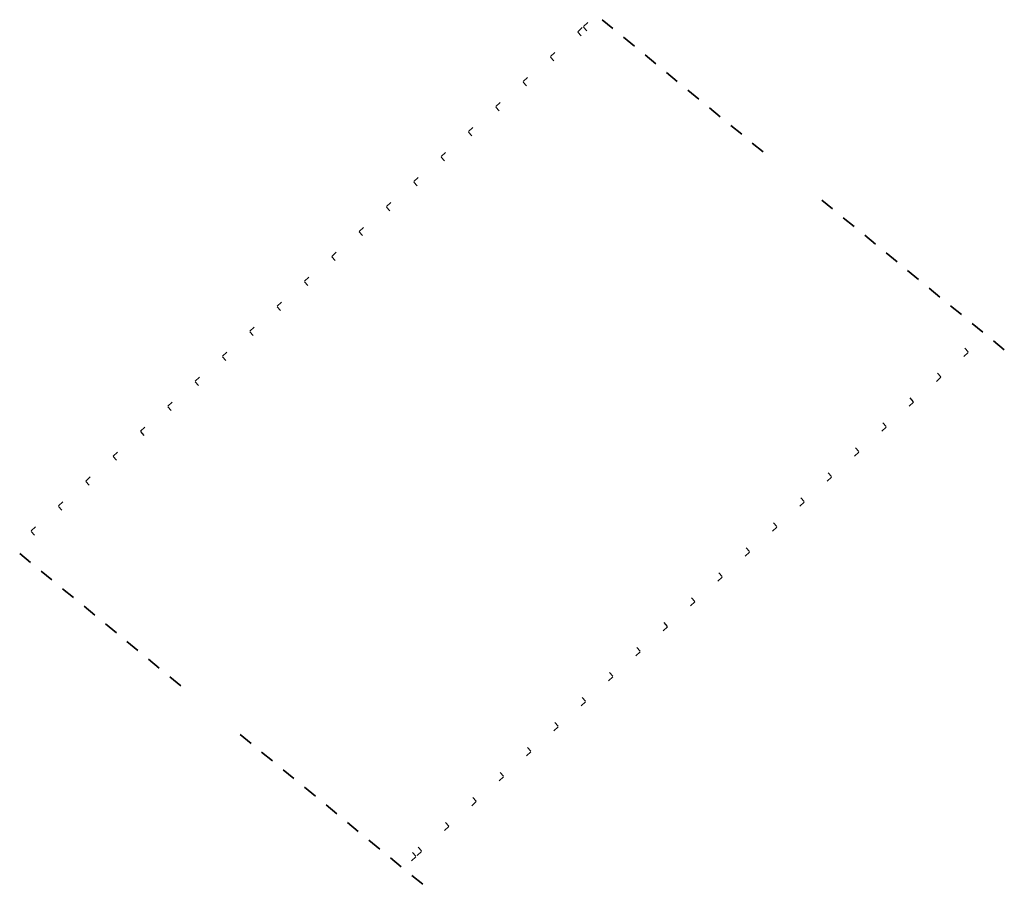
# Model space of a CAD drawing. Header units: millimetres. Extents: x 246656967 to 246692431, y 479239013 to 479270135.
import ezdxf

# ---------------------------------------------------------------- set-up
doc = ezdxf.new("R2010")
doc.units = ezdxf.units.MM
doc.layers.add('N-CO-BC-BETONVORM-G', color=50, linetype='Continuous', lineweight=25)
doc.layers.add('N-CO-BC-BETONVORM-G-1', color=50, linetype='Continuous', lineweight=35)

# ---------------------------------------------------------------- blocks, each defined once
blk = doc.blocks.new('16_15_SF_Stootplaat - sf_stootplaat_5m-1553627-_3D_')
at = {"layer": 'N-CO-BC-BETONVORM-G-1'}
blk.add_line((0, 252.6142066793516), (0, -252.6142066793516), dxfattribs=at)
blk = doc.blocks.new('71_13_GM-ADPT_GeleideRail_Enkel - 600 _Beton verankerd_-1591429-_3D_')
at = {"layer": 'N-CO-BC-BETONVORM-G'}
for p, q in [((-21006.51409342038, -19361.83633574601, 3940.225693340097), (-21221.51409343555, -19361.83633574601, 3940.225693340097)), ((-20991.51409344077, -19346.83633573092, 3940.225693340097), (-20991.51409344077, -19166.83633576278, 3940.225693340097))]:
    blk.add_line(p, q, dxfattribs=at)
blk = doc.blocks.new('71_13_GM-ADPT_GeleideRail_Enkel - 600 _Beton verankerd_-1591432-_3D_')
at = {"layer": 'N-CO-BC-BETONVORM-G'}
for p, q in [((-21536.52333316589, -19361.83633574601, 3945.187236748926), (-21751.52333318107, -19361.83633574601, 3945.187236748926)), ((-21521.52333318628, -19346.83633573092, 3945.187236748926), (-21521.52333318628, -19166.83633576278, 3945.187236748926))]:
    blk.add_line(p, q, dxfattribs=at)
blk = doc.blocks.new('71_13_GM-ADPT_GeleideRail_Enkel - 600 _Beton verankerd_-1591435-_3D_')
at = {"layer": 'N-CO-BC-BETONVORM-G'}
for p, q in [((-21050.33086465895, -19361.83633574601, 3940.635872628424), (-21265.33086467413, -19361.83633574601, 3940.635872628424)), ((-21035.33086464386, -19346.83633573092, 3940.635872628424), (-21035.33086464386, -19166.83633576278, 3940.635872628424))]:
    blk.add_line(p, q, dxfattribs=at)
blk = doc.blocks.new('71_13_GM-ADPT_GeleideRail_Enkel - 600 _Beton verankerd_-1591669-_3D_')
at = {"layer": 'N-CO-BC-BETONVORM-G'}
for p, q in [((-21074.71437770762, -19486.83633577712, 3567.076053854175), (-21289.71437768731, -19486.83633577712, 3567.076053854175)), ((-21059.71437769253, -19471.83633576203, 3567.076053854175), (-21059.71437769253, -19291.83633572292, 3567.076053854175))]:
    blk.add_line(p, q, dxfattribs=at)
blk = doc.blocks.new('71_13_GM-ADPT_GeleideRail_Enkel - 600 _Beton verankerd_-1591672-_3D_')
at = {"layer": 'N-CO-BC-BETONVORM-G'}
for p, q in [((-21604.72804198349, -19486.83633577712, 3562.420368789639), (-21819.72804196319, -19486.83633577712, 3562.420368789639)), ((-21589.7280419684, -19471.83633576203, 3562.420368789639), (-21589.7280419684, -19291.83633572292, 3562.420368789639))]:
    blk.add_line(p, q, dxfattribs=at)
blk = doc.blocks.new('71_13_GM-ADPT_GeleideRail_Enkel - 600 _Beton verankerd_-1591675-_3D_')
at = {"layer": 'N-CO-BC-BETONVORM-G'}
for p, q in [((-21118.36973273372, -19486.83633577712, 3566.692581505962), (-21333.3697327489, -19486.83633577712, 3566.692581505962)), ((-21103.36973275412, -19471.83633576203, 3566.692581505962), (-21103.36973275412, -19291.83633572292, 3566.692581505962))]:
    blk.add_line(p, q, dxfattribs=at)

msp = doc.modelspace()

# ---------------------------------------------------------------- block references
at = {"layer": 'N-CO-BC-BETONVORM-G'}
for name, p, rotation in [('71_13_GM-ADPT_GeleideRail_Enkel - 600 _Beton verankerd_-1591669-_3D_', (246674843.363665, 479241287.9274691, 16582.87743469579), 222.3864214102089), ('71_13_GM-ADPT_GeleideRail_Enkel - 600 _Beton verankerd_-1591672-_3D_', (246674250.3037962, 479240746.6470759, 16589.93048318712), 222.3864214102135), ('71_13_GM-ADPT_GeleideRail_Enkel - 600 _Beton verankerd_-1591672-_3D_', (246673265.7678192, 479239848.0699698, 16601.63921674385), 222.3864214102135), ('71_13_GM-ADPT_GeleideRail_Enkel - 600 _Beton verankerd_-1591672-_3D_', (246672281.2318422, 479238949.4928637, 16613.34795029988), 222.3864214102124), ('71_13_GM-ADPT_GeleideRail_Enkel - 600 _Beton verankerd_-1591672-_3D_', (246671296.6958653, 479238050.9157575, 16625.05668385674), 222.3864214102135), ('71_13_GM-ADPT_GeleideRail_Enkel - 600 _Beton verankerd_-1591672-_3D_', (246670312.1598884, 479237152.3386514, 16636.7654174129), 222.3864214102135), ('71_13_GM-ADPT_GeleideRail_Enkel - 600 _Beton verankerd_-1591672-_3D_', (246669327.6239114, 479236253.7615452, 16648.47415096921), 222.3864214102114), ('71_13_GM-ADPT_GeleideRail_Enkel - 600 _Beton verankerd_-1591672-_3D_', (246668343.0879344, 479235355.1844392, 16660.18288452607), 222.3864214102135), ('71_13_GM-ADPT_GeleideRail_Enkel - 600 _Beton verankerd_-1591672-_3D_', (246667358.5519575, 479234456.6073331, 16671.89161808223), 222.3864214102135), ('71_13_GM-ADPT_GeleideRail_Enkel - 600 _Beton verankerd_-1591672-_3D_', (246666374.0159805, 479233558.0302269, 16683.60035163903), 222.3864214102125), ('71_13_GM-ADPT_GeleideRail_Enkel - 600 _Beton verankerd_-1591672-_3D_', (246665389.4800036, 479232659.4531208, 16695.30908519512), 222.3864214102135), ('71_13_GM-ADPT_GeleideRail_Enkel - 600 _Beton verankerd_-1591672-_3D_', (246664404.9440266, 479231760.8760146, 16707.01781875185), 222.3864214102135), ('71_13_GM-ADPT_GeleideRail_Enkel - 600 _Beton verankerd_-1591672-_3D_', (246663420.4080497, 479230862.2989086, 16718.72655230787), 222.3864214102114), ('71_13_GM-ADPT_GeleideRail_Enkel - 600 _Beton verankerd_-1591672-_3D_', (246662435.8720727, 479229963.7218025, 16730.43528586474), 222.3864214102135), ('71_13_GM-ADPT_GeleideRail_Enkel - 600 _Beton verankerd_-1591435-_3D_', (246693630.3997202, 479286652.0441527, 16180.01589657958), 42.38371306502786), ('71_13_GM-ADPT_GeleideRail_Enkel - 600 _Beton verankerd_-1591672-_3D_', (246661451.3360958, 479229065.1446964, 16742.1440194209), 222.3864214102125), ('71_13_GM-ADPT_GeleideRail_Enkel - 600 _Beton verankerd_-1591672-_3D_', (246660466.8001188, 479228166.5675902, 16753.85275297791), 222.3864214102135), ('71_13_GM-ADPT_GeleideRail_Enkel - 600 _Beton verankerd_-1591432-_3D_', (246693004.9510268, 479286081.2569614, 16187.9425179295), 42.383713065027), ('71_13_GM-ADPT_GeleideRail_Enkel - 600 _Beton verankerd_-1591432-_3D_', (246692020.3777307, 479285182.7310994, 16200.42050339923), 42.38371306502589), ('71_13_GM-ADPT_GeleideRail_Enkel - 600 _Beton verankerd_-1591672-_3D_', (246659482.2641419, 479227267.9904841, 16765.56148653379), 222.386421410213), ('71_13_GM-ADPT_GeleideRail_Enkel - 600 _Beton verankerd_-1591672-_3D_', (246658497.7281649, 479226369.413378, 16777.27022009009), 222.3864214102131), ('71_13_GM-ADPT_GeleideRail_Enkel - 600 _Beton verankerd_-1591432-_3D_', (246691035.8044347, 479284284.2052375, 16212.89848886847), 42.3837130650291), ('71_13_GM-ADPT_GeleideRail_Enkel - 600 _Beton verankerd_-1591432-_3D_', (246690051.2311386, 479283385.6793755, 16225.37647433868), 42.383713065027), ('71_13_GM-ADPT_GeleideRail_Enkel - 600 _Beton verankerd_-1591672-_3D_', (246657513.1921879, 479225470.8362719, 16788.97895364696), 222.3864214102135), ('71_13_GM-ADPT_GeleideRail_Enkel - 600 _Beton verankerd_-1591672-_3D_', (246656528.656211, 479224572.2591658, 16800.68768720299), 222.386421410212), ('71_13_GM-ADPT_GeleideRail_Enkel - 600 _Beton verankerd_-1591432-_3D_', (246689066.6578426, 479282487.1535136, 16237.85445980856), 42.38371306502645), ('71_13_GM-ADPT_GeleideRail_Enkel - 600 _Beton verankerd_-1591432-_3D_', (246688082.0845466, 479281588.6276516, 16250.33244527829), 42.38371306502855), ('71_13_GM-ADPT_GeleideRail_Enkel - 600 _Beton verankerd_-1591672-_3D_', (246655544.120234, 479223673.6820596, 16812.39642075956), 222.3864214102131), ('71_13_GM-ADPT_GeleideRail_Enkel - 600 _Beton verankerd_-1591675-_3D_', (246654918.8158597, 479223102.9723971, 16819.83294159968), 222.3864214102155), ('71_13_GM-ADPT_GeleideRail_Enkel - 600 _Beton verankerd_-1591432-_3D_', (246687097.5112505, 479280690.1017897, 16262.81043074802), 42.38371306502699), ('71_13_GM-ADPT_GeleideRail_Enkel - 600 _Beton verankerd_-1591432-_3D_', (246686112.9379545, 479279791.5759277, 16275.28841621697), 42.38371306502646), ('71_13_GM-ADPT_GeleideRail_Enkel - 600 _Beton verankerd_-1591432-_3D_', (246685128.3646584, 479278893.0500658, 16287.76640168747), 42.383713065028), ('71_13_GM-ADPT_GeleideRail_Enkel - 600 _Beton verankerd_-1591432-_3D_', (246684143.7913624, 479277994.5242038, 16300.24438715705), 42.38371306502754), ('71_13_GM-ADPT_GeleideRail_Enkel - 600 _Beton verankerd_-1591432-_3D_', (246683159.2180663, 479277095.9983419, 16312.72237262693), 42.38371306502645), ('71_13_GM-ADPT_GeleideRail_Enkel - 600 _Beton verankerd_-1591432-_3D_', (246682174.6447703, 479276197.4724799, 16325.20035809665), 42.383713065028), ('71_13_GM-ADPT_GeleideRail_Enkel - 600 _Beton verankerd_-1591432-_3D_', (246681190.0714742, 479275298.946618, 16337.67834356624), 42.38371306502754), ('71_13_GM-ADPT_GeleideRail_Enkel - 600 _Beton verankerd_-1591432-_3D_', (246680205.4981782, 479274400.420756, 16350.15632903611), 42.38371306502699), ('71_13_GM-ADPT_GeleideRail_Enkel - 600 _Beton verankerd_-1591432-_3D_', (246679220.9248821, 479273501.8948941, 16362.63431450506), 42.38371306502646), ('71_13_GM-ADPT_GeleideRail_Enkel - 600 _Beton verankerd_-1591432-_3D_', (246678236.3515861, 479272603.3690321, 16375.11229997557), 42.38371306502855), ('71_13_GM-ADPT_GeleideRail_Enkel - 600 _Beton verankerd_-1591432-_3D_', (246677251.7782901, 479271704.8431702, 16387.59028544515), 42.383713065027), ('71_13_GM-ADPT_GeleideRail_Enkel - 600 _Beton verankerd_-1591432-_3D_', (246676267.204994, 479270806.3173082, 16400.06827091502), 42.38371306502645), ('71_13_GM-ADPT_GeleideRail_Enkel - 600 _Beton verankerd_-1591432-_3D_', (246675282.631698, 479269907.7914463, 16412.54625638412), 42.3837130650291), ('71_13_GM-ADPT_GeleideRail_Enkel - 600 _Beton verankerd_-1591429-_3D_', (246673704.9748346, 479268468.0149475, 16432.54068391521), 42.38371306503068), ('71_13_GM-ADPT_GeleideRail_Enkel - 600 _Beton verankerd_-1591432-_3D_', (246674298.0584019, 479269009.2655843, 16425.02424185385), 42.38371306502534)]:
    msp.add_blockref(name, p, dxfattribs=dict(at, rotation=rotation))
at = {"layer": 'N-CO-BC-BETONVORM-G', "extrusion": (-0.01799024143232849, 0.01476041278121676, 0.9997292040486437), "rotation": 180}
for p in [(-526985949.1887311, -113263271.6041194, 2656054.171002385), (-526985949.1887311, -113262271.6041194, 2656054.171002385), (-526985949.188731, -113261271.6041194, 2656054.171002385), (-526985949.1887311, -113260271.6041194, 2656054.171002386), (-526985949.188731, -113259271.6041194, 2656054.171002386), (-526985949.1887311, -113258271.6041194, 2656054.171002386), (-526985949.188731, -113257271.6041193, 2656054.171002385), (-526985949.188731, -113256271.6041194, 2656054.171002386)]:
    msp.add_blockref('16_15_SF_Stootplaat - sf_stootplaat_5m-1553627-_3D_', p, dxfattribs=at)
at = {"layer": 'N-CO-BC-BETONVORM-G', "extrusion": (0.02019864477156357, -0.01657233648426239, 0.9996586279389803)}
for p in [(526985949.1886896, 113246016.6835897, -2940015.566779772), (526985949.1886895, 113245016.6835896, -2940015.566779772), (526985949.1886896, 113244016.6835897, -2940015.566779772), (526985949.1886895, 113243016.6835897, -2940015.566779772), (526985949.1886895, 113242016.6835896, -2940015.566779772), (526985949.1886896, 113241016.6835897, -2940015.566779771), (526985949.1886895, 113240016.6835896, -2940015.566779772), (526985949.1886896, 113239016.6835897, -2940015.566779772), (526985949.1886895, 113238016.6835897, -2940015.566779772)]:
    msp.add_blockref('16_15_SF_Stootplaat - sf_stootplaat_5m-1553627-_3D_', p, dxfattribs=at)
at = {"layer": 'N-CO-BC-BETONVORM-G', "extrusion": (-0.01799024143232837, 0.01476041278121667, 0.9997292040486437)}
for p in [(-526957789.21299, -113267294.5479904, 2656404.308575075), (-526957789.21299, -113266294.5479904, 2656404.308575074), (-526957789.2129901, -113265294.5479903, 2656404.308575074), (-526957789.21299, -113264294.5479903, 2656404.308575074), (-526957789.21299, -113263294.5479903, 2656404.308575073), (-526957789.21299, -113262294.5479904, 2656404.308575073), (-526957789.21299, -113261294.5479904, 2656404.308575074), (-526957789.2129901, -113260294.5479904, 2656404.308575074)]:
    msp.add_blockref('16_15_SF_Stootplaat - sf_stootplaat_5m-1553627-_3D_', p, dxfattribs=at)
at = {"layer": 'N-CO-BC-BETONVORM-G', "extrusion": (0.02019864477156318, -0.01657233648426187, 0.9996586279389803), "rotation": 180}
for p in [(526957789.2129495, 113250016.4196233, -2939851.980608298), (526957789.2129495, 113249016.4196233, -2939851.980608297), (526957789.2129494, 113248016.4196233, -2939851.980608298), (526957789.2129495, 113247016.4196233, -2939851.980608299), (526957789.2129495, 113246016.4196232, -2939851.980608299), (526957789.2129495, 113245016.4196233, -2939851.980608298), (526957789.2129495, 113244016.4196232, -2939851.980608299), (526957789.2129495, 113243016.4196233, -2939851.980608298), (526957789.2129495, 113242016.4196233, -2939851.980608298)]:
    msp.add_blockref('16_15_SF_Stootplaat - sf_stootplaat_5m-1553627-_3D_', p, dxfattribs=at)

doc.saveas('drawing.dxf')
